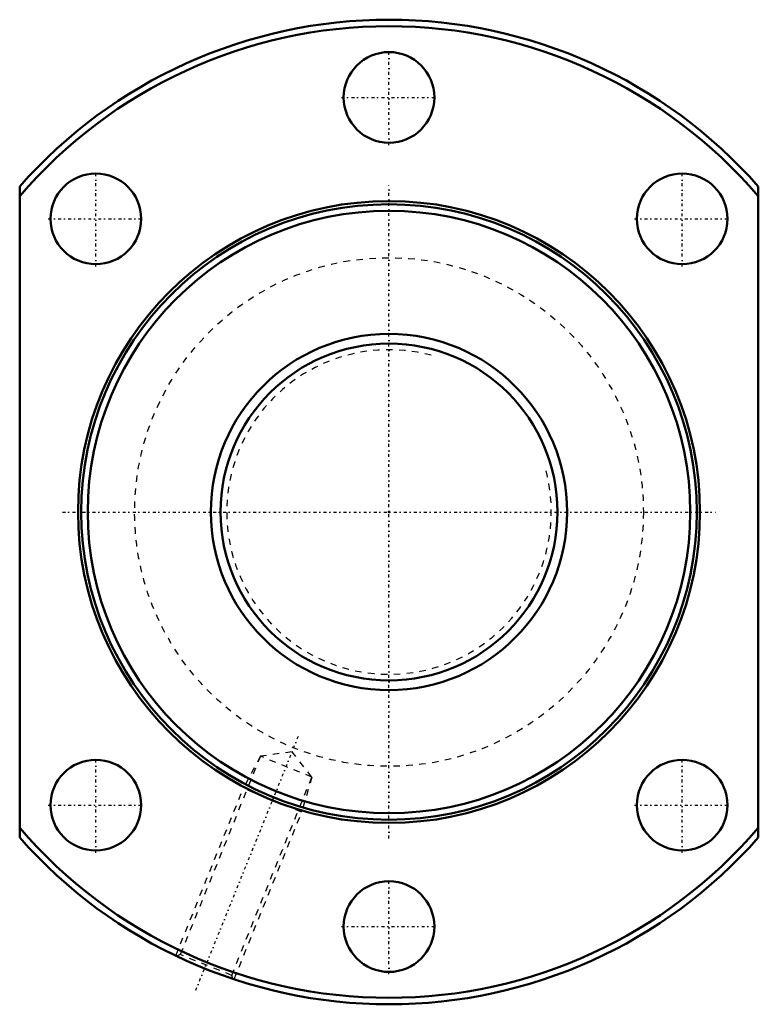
# Model space of a CAD drawing. Header units: millimetres. Extents: x -57 to 57, y -76 to 76.
import ezdxf

# ---------------------------------------------------------------- set-up
doc = ezdxf.new("R2010")
doc.units = ezdxf.units.MM
doc.linetypes.add('Center', pattern=[1.5, 0.45, -0.5, 0.05, -0.5])
doc.linetypes.add('Dashed', pattern=[2, 1, -1])
for name, color, linetype, lineweight in [('2d ConnectionPoints', 7, 'Continuous', 50), ('AM_0', 7, 'Continuous', 50), ('AM_5', 3, 'Continuous', 25), ('AM_7', 7, 'Center', 25), ('AM_9', 6, 'Dashed', 25)]:
    doc.layers.add(name, color=color, linetype=linetype, lineweight=lineweight)

# ---------------------------------------------------------------- blocks, each defined once
blk = doc.blocks.new('1_NRR000SBK5520_7_6Nut_0_in_SBK5520_7_6RRG0_130LC0_0000__2')
at = {"layer": 'AM_0'}
for p, q in [((-57, -50.27), (-57, 50.27)), ((57, 50.27), (57, -50.27))]:
    blk.add_line(p, q, dxfattribs=at)
for centre, radius in [((0, 64), 7), ((-45.25, 45.25), 7), ((45.25, 45.25), 7), ((0, 0), 48), ((0, 0), 47.5), ((0, 0), 46.5), ((-45.25, -45.25), 7), ((45.25, -45.25), 7), ((0, -64), 7)]:
    blk.add_circle(centre, radius, dxfattribs=at)
for radius, start, end in [(76, 41.4096, 138.5904), (75, 40.5358, 139.4642), (75, 220.5358, 319.4642), (76, 221.4096, 318.5904)]:
    blk.add_arc((0, 0), radius, start, end, dxfattribs=at)
at = {"layer": 'AM_5', "linetype": 'Dashed'}
for p, q in [((-19.85, -37.71), (-22.49, -42.68)), ((-11.91, -40.92), (-13.47, -46.33)), ((-32.92, -68.5), (-22.49, -42.68)), ((-13.47, -46.33), (-22.49, -42.68)), ((-23.9, -72.14), (-13.47, -46.33))]:
    blk.add_line(p, q, dxfattribs=at)
at = {"layer": 'AM_7'}
for p, q in [((0, 56.65), (0, 71.35)), ((-7.35, 64), (7.35, 64)), ((-45.25, 37.9), (-45.25, 52.6)), ((45.25, 37.9), (45.25, 52.6)), ((0, -50.4), (0, 50.4)), ((-52.6, 45.25), (-37.9, 45.25)), ((37.9, 45.25), (52.6, 45.25)), ((-50.4, 0), (50.4, 0)), ((-29.83, -73.84), (-13.8, -34.16)), ((-45.25, -52.6), (-45.25, -37.9)), ((45.25, -52.6), (45.25, -37.9)), ((-52.6, -45.25), (-37.9, -45.25)), ((37.9, -45.25), (52.6, -45.25)), ((0, -71.35), (0, -56.65)), ((-7.35, -64), (7.35, -64))]:
    blk.add_line(p, q, dxfattribs=at)
at = {"layer": 'AM_9'}
for p, q in [((-19.85, -37.71), (-32.22, -68.32)), ((-14.96, -37.02), (-19.85, -37.71)), ((-11.91, -40.92), (-19.85, -37.71)), ((-11.91, -40.92), (-14.96, -37.02)), ((-24.28, -71.53), (-11.91, -40.92)), ((-32.22, -68.32), (-32.78, -68.56)), ((-24.28, -71.53), (-32.22, -68.32)), ((-24.04, -72.1), (-24.28, -71.53))]:
    blk.add_line(p, q, dxfattribs=at)
blk.add_circle((0, 0), 39.26, dxfattribs=at)
blk = doc.blocks.new('2_NRR000SBK5520_7_60Shaft_0_in_SBK5520_7_6RRG0_130LC0_0000__2')
at = {"layer": 'AM_0'}
for radius in [27.5, 26]:
    blk.add_circle((0, 0), radius, dxfattribs=at)
at = {"layer": 'AM_5', "linetype": 'Dashed'}
blk.add_arc((0, 0), 25.05, 75, 15, dxfattribs=at)

msp = doc.modelspace()

# ---------------------------------------------------------------- linework, layer by layer
at = {"layer": '2d ConnectionPoints'}
msp.add_point((0, 0), dxfattribs=at)

# ---------------------------------------------------------------- block references
for name in ['1_NRR000SBK5520_7_6Nut_0_in_SBK5520_7_6RRG0_130LC0_0000__2', '2_NRR000SBK5520_7_60Shaft_0_in_SBK5520_7_6RRG0_130LC0_0000__2']:
    msp.add_blockref(name, (0, 0))

doc.saveas('drawing.dxf')
